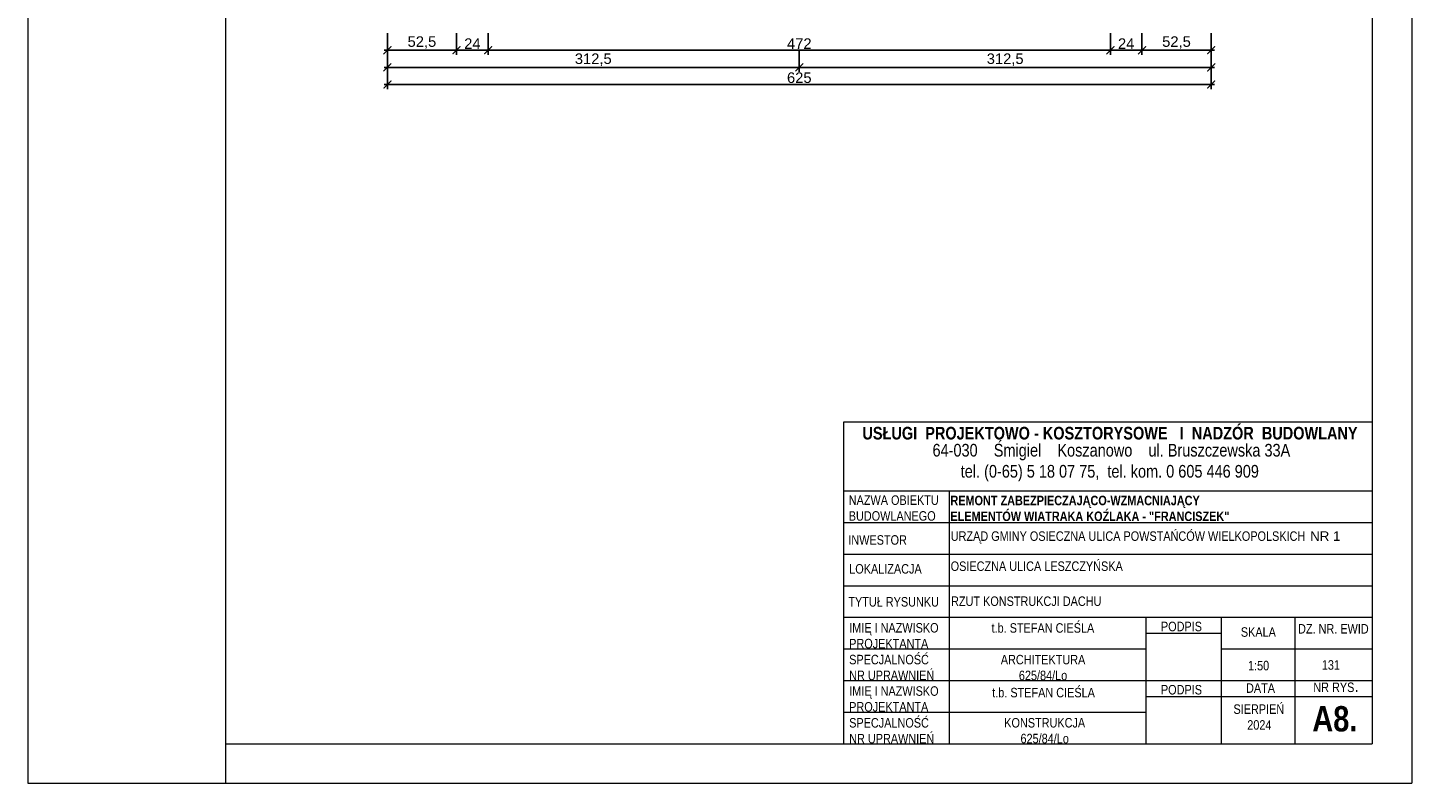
# Model space of a CAD drawing. Header units: millimetres. Extents: x -80660 to 263001, y 590205 to 619905.
# Tile 24 of 64: x 2356 to 12861, y 605055 to 610790. Entities that reach past the tile are written whole.
import ezdxf

# ---------------------------------------------------------------- set-up
doc = ezdxf.new("R2010")
doc.units = ezdxf.units.MM
doc.layers.add('l.c.9', color=3, linetype='Continuous', lineweight=9)
doc.styles.add('styl1', font='arial.ttf')
doc.dimstyles.new('stefan', dxfattribs={"dimtxt": 80, "dimasz": 60, "dimexe": 35, "dimexo": 0, "dimgap": 10, "dimtad": 1, "dimdec": 1, "dimlfac": 0.1, "dimtxsty": 'styl1', "dimblk": 'ARCHTICK', "dimcen": 2.5, "dimdle": 25, "dimadec": 0, "dimazin": 0, "dimtfac": 1, "dimtdec": 1, "dimtmove": 0, "dimatfit": 3, "dimfxl": 1, "dimarcsym": 0})

# ---------------------------------------------------------------- blocks, each defined once
blk = doc.blocks.new('_ArchTick')
at = {"color": 0, "const_width": 0.15}
blk.add_lwpolyline([(-0.5, -0.5), (0.5, 0.5)], dxfattribs=at)
blk = doc.blocks.new('*D459')
at = {"layer": 'Defpoints', "color": 0}
for p in [(5085, 610619), (8210, 610619), (8210, 610489)]:
    blk.add_point(p, dxfattribs=at)
at = {"layer": 'l.c.9', "color": 0, "lineweight": -2}
for p, q in [((5085, 610619), (5085, 610454)), ((8210, 610619), (8210, 610454)), ((5060, 610489), (8235, 610489))]:
    blk.add_line(p, q, dxfattribs=at)
at = {"layer": 'l.c.9', "color": 0, "lineweight": -2, "xscale": 60, "yscale": 60, "zscale": 60, "rotation": 180}
blk.add_blockref('_ArchTick', (5085, 610489), dxfattribs=at)
at = {"layer": 'l.c.9', "color": 0, "lineweight": -2, "xscale": 60, "yscale": 60, "zscale": 60}
blk.add_blockref('_ArchTick', (8210, 610489), dxfattribs=at)
at = {"layer": 'l.c.9', "color": 0, "insert": (6647, 610547), "char_height": 80, "attachment_point": 5, "style": 'styl1'}
blk.add_mtext('312,5', dxfattribs=at)
blk = doc.blocks.new('*D455')
at = {"layer": 'Defpoints', "color": 0}
for p in [(5850, 610749), (10570, 610749), (10570, 610619)]:
    blk.add_point(p, dxfattribs=at)
at = {"layer": 'l.c.9', "color": 0, "lineweight": -2}
for p, q in [((5850, 610749), (5850, 610584)), ((10570, 610749), (10570, 610584)), ((5825, 610619), (10595, 610619))]:
    blk.add_line(p, q, dxfattribs=at)
at = {"layer": 'l.c.9', "color": 0, "lineweight": -2, "xscale": 60, "yscale": 60, "zscale": 60, "rotation": 180}
blk.add_blockref('_ArchTick', (5850, 610619), dxfattribs=at)
at = {"layer": 'l.c.9', "color": 0, "lineweight": -2, "xscale": 60, "yscale": 60, "zscale": 60}
blk.add_blockref('_ArchTick', (10570, 610619), dxfattribs=at)
at = {"layer": 'l.c.9', "color": 0, "insert": (8210, 610669), "char_height": 80, "attachment_point": 5, "style": 'styl1'}
blk.add_mtext('472', dxfattribs=at)
blk = doc.blocks.new('*D453')
at = {"layer": 'Defpoints', "color": 0}
for p in [(5085, 610489), (11335, 610489), (11335, 610359)]:
    blk.add_point(p, dxfattribs=at)
at = {"layer": 'l.c.9', "color": 0, "lineweight": -2}
for p, q in [((5085, 610489), (5085, 610324)), ((11335, 610489), (11335, 610324)), ((5060, 610359), (11360, 610359))]:
    blk.add_line(p, q, dxfattribs=at)
at = {"layer": 'l.c.9', "color": 0, "lineweight": -2, "xscale": 60, "yscale": 60, "zscale": 60, "rotation": 180}
blk.add_blockref('_ArchTick', (5085, 610359), dxfattribs=at)
at = {"layer": 'l.c.9', "color": 0, "lineweight": -2, "xscale": 60, "yscale": 60, "zscale": 60}
blk.add_blockref('_ArchTick', (11335, 610359), dxfattribs=at)
at = {"layer": 'l.c.9', "color": 0, "insert": (8210, 610410), "char_height": 80, "attachment_point": 5, "style": 'styl1'}
blk.add_mtext('625', dxfattribs=at)
blk = doc.blocks.new('*D471')
at = {"layer": 'Defpoints', "color": 0}
for p in [(5085, 610749), (5610, 610749), (5610, 610619)]:
    blk.add_point(p, dxfattribs=at)
at = {"layer": 'l.c.9', "color": 0, "lineweight": -2}
for p, q in [((5085, 610749), (5085, 610584)), ((5610, 610749), (5610, 610584)), ((5060, 610619), (5635, 610619))]:
    blk.add_line(p, q, dxfattribs=at)
at = {"layer": 'l.c.9', "color": 0, "lineweight": -2, "xscale": 60, "yscale": 60, "zscale": 60, "rotation": 180}
blk.add_blockref('_ArchTick', (5085, 610619), dxfattribs=at)
at = {"layer": 'l.c.9', "color": 0, "lineweight": -2, "xscale": 60, "yscale": 60, "zscale": 60}
blk.add_blockref('_ArchTick', (5610, 610619), dxfattribs=at)
at = {"layer": 'l.c.9', "color": 0, "insert": (5347, 610677), "char_height": 80, "attachment_point": 5, "style": 'styl1'}
blk.add_mtext('52,5', dxfattribs=at)
blk = doc.blocks.new('*D461')
at = {"layer": 'Defpoints', "color": 0}
for p in [(5610, 610749), (5850, 610749), (5850, 610619)]:
    blk.add_point(p, dxfattribs=at)
at = {"layer": 'l.c.9', "color": 0, "lineweight": -2}
for p, q in [((5610, 610749), (5610, 610584)), ((5850, 610749), (5850, 610584)), ((5585, 610619), (5875, 610619))]:
    blk.add_line(p, q, dxfattribs=at)
at = {"layer": 'l.c.9', "color": 0, "lineweight": -2, "xscale": 60, "yscale": 60, "zscale": 60, "rotation": 180}
blk.add_blockref('_ArchTick', (5610, 610619), dxfattribs=at)
at = {"layer": 'l.c.9', "color": 0, "lineweight": -2, "xscale": 60, "yscale": 60, "zscale": 60}
blk.add_blockref('_ArchTick', (5850, 610619), dxfattribs=at)
at = {"layer": 'l.c.9', "color": 0, "insert": (5730, 610669), "char_height": 80, "attachment_point": 5, "style": 'styl1'}
blk.add_mtext('24', dxfattribs=at)
blk = doc.blocks.new('*D454')
at = {"layer": 'Defpoints', "color": 0}
for p in [(8210, 610619), (11335, 610619), (11335, 610489)]:
    blk.add_point(p, dxfattribs=at)
at = {"layer": 'l.c.9', "color": 0, "lineweight": -2}
for p, q in [((8210, 610619), (8210, 610454)), ((11335, 610619), (11335, 610454)), ((8185, 610489), (11360, 610489))]:
    blk.add_line(p, q, dxfattribs=at)
at = {"layer": 'l.c.9', "color": 0, "lineweight": -2, "xscale": 60, "yscale": 60, "zscale": 60, "rotation": 180}
blk.add_blockref('_ArchTick', (8210, 610489), dxfattribs=at)
at = {"layer": 'l.c.9', "color": 0, "lineweight": -2, "xscale": 60, "yscale": 60, "zscale": 60}
blk.add_blockref('_ArchTick', (11335, 610489), dxfattribs=at)
at = {"layer": 'l.c.9', "color": 0, "insert": (9772, 610547), "char_height": 80, "attachment_point": 5, "style": 'styl1'}
blk.add_mtext('312,5', dxfattribs=at)
blk = doc.blocks.new('*D472')
at = {"layer": 'Defpoints', "color": 0}
for p in [(10810, 610749), (11335, 610749), (11335, 610619)]:
    blk.add_point(p, dxfattribs=at)
at = {"layer": 'l.c.9', "color": 0, "lineweight": -2}
for p, q in [((10810, 610749), (10810, 610584)), ((11335, 610749), (11335, 610584)), ((10785, 610619), (11360, 610619))]:
    blk.add_line(p, q, dxfattribs=at)
at = {"layer": 'l.c.9', "color": 0, "lineweight": -2, "xscale": 60, "yscale": 60, "zscale": 60, "rotation": 180}
blk.add_blockref('_ArchTick', (10810, 610619), dxfattribs=at)
at = {"layer": 'l.c.9', "color": 0, "lineweight": -2, "xscale": 60, "yscale": 60, "zscale": 60}
blk.add_blockref('_ArchTick', (11335, 610619), dxfattribs=at)
at = {"layer": 'l.c.9', "color": 0, "insert": (11072, 610677), "char_height": 80, "attachment_point": 5, "style": 'styl1'}
blk.add_mtext('52,5', dxfattribs=at)
blk = doc.blocks.new('*D463')
at = {"layer": 'Defpoints', "color": 0}
for p in [(10570, 610749), (10810, 610749), (10810, 610619)]:
    blk.add_point(p, dxfattribs=at)
at = {"layer": 'l.c.9', "color": 0, "lineweight": -2}
for p, q in [((10570, 610749), (10570, 610584)), ((10810, 610749), (10810, 610584)), ((10545, 610619), (10835, 610619))]:
    blk.add_line(p, q, dxfattribs=at)
at = {"layer": 'l.c.9', "color": 0, "lineweight": -2, "xscale": 60, "yscale": 60, "zscale": 60, "rotation": 180}
blk.add_blockref('_ArchTick', (10570, 610619), dxfattribs=at)
at = {"layer": 'l.c.9', "color": 0, "lineweight": -2, "xscale": 60, "yscale": 60, "zscale": 60}
blk.add_blockref('_ArchTick', (10810, 610619), dxfattribs=at)
at = {"layer": 'l.c.9', "color": 0, "insert": (10690, 610669), "char_height": 80, "attachment_point": 5, "style": 'styl1'}
blk.add_mtext('24', dxfattribs=at)

msp = doc.modelspace()

# ---------------------------------------------------------------- linework, layer by layer
at = {"layer": 'l.c.9', "color": 0}
for p, q in [((2356.14, 619904.52), (2356.14, 605054.52)), ((3856.14, 619904.52), (3856.14, 605054.52)), ((12856.14, 619904.52), (12856.14, 605054.52)), ((12556.14, 619504.52), (12556.14, 605354.52)), ((12556.14, 607794.65), (8545.1, 607794.65)), ((8545.1, 607794.65), (8545.1, 605354.52)), ((12556.14, 607794.65), (12556.14, 605354.52)), ((12556.14, 607794.65), (12556.14, 605354.52)), ((12556.14, 607794.65), (12556.14, 605354.52)), ((8545.1, 607274.52), (12556.14, 607274.52)), ((9347.53, 607274.52), (9347.53, 605354.52)), ((8545.1, 607034.52), (12556.14, 607034.52)), ((8545.1, 606794.52), (12556.14, 606794.52)), ((8545.1, 606554.52), (12556.14, 606554.52)), ((8545.1, 606314.52), (12556.14, 606314.52)), ((10839.8, 606314.52), (10839.8, 605354.52)), ((11411.46, 606314.52), (11411.46, 605354.52)), ((11968.76, 606314.52), (11968.76, 605354.52)), ((10839.8, 606194.52), (11411.46, 606194.52)), ((8545.1, 606074.52), (10839.8, 606074.52)), ((11411.46, 606074.52), (12556.14, 606074.52)), ((8545.1, 605834.52), (12556.14, 605834.52)), ((10839.8, 605714.52), (12556.14, 605714.52)), ((8545.1, 605594.52), (10839.8, 605594.52)), ((3856.14, 605354.52), (12556.14, 605354.52)), ((8545.1, 605354.52), (12556.14, 605354.52)), ((2356.14, 605054.52), (12856.14, 605054.52)), ((2356.14, 605054.52), (12856.14, 605054.52))]:
    msp.add_line(p, q, dxfattribs=at)

# ---------------------------------------------------------------- texts
for s, insert, char_height, attachment_point in [('{\\fArial Narrow|b1|i0|c238|p34;USŁUGI  PROJEKTOWO - KOSZTORYSOWE   I  NADZÓR  BUDOWLANY\\fArial Narrow|b0|i0|c238|p34;  \\P                              }', (8688.91, 607760.28), 96, 1), ('{\\fArial|b1|i0|c238|p34;\\P\\pxse0.8125;\\fArial Narrow|b1|i0|c238|p34;\\H0.9x;REMONT ZABEZPIECZAJĄCO-WZMACNIAJĄCY\\PELEMENTÓW WIATRAKA KOŹLAKA - "FRANCISZEK"}', (9356.5, 607370.74), 80, 1), ('{\\fArial Narrow|b0|i0|c238|p34;RZUT KONSTRUKCJI DACHU}', (9361.64, 606472.87), 72, 1), ('{\\fArial Narrow|b0|i0|c238|p34;t.b. STEFAN CIEŚLA}', (9668.77, 606269.72), 72, 1), ('\\P\\pxse0.83333;{\\fArial Narrow|b0|i0|c238|p34;ARCHITEKTURA\\P625/84/Lo}', (10059.48, 605992.95), 72, 5), ('{\\fArial Narrow|b0|i0|c238|p34;t.b. STEFAN CIEŚLA}', (9673.65, 605779.06), 72, 1), ('\\P\\pxse0.83333;{\\fArial Narrow|b0|i0|c238|p34;KONSTRUKCJA\\P625/84/Lo}', (10071.91, 605513.7), 72, 5)]:
    msp.add_mtext(s, dxfattribs=dict(at, insert=insert, char_height=char_height, attachment_point=attachment_point))
at = {"layer": 'l.c.9', "color": 0, "attachment_point": 1}
for s, insert, char_height, width in [('{\\fArial Narrow|b0|i0|c238|p34;64-030    Śmigiel    Koszanowo    ul. Bruszczewska 33A\\P       tel. (0-65) 5 18 07 75,  tel. kom. 0 605 446 909}', (9220.8, 607630.88), 96, 4580.4641), ('\\pxse0.83333;{\\fArial Narrow|b0|i0|c238|p34;NAZWA OBIEKTU\\PBUDOWLANEGO}', (8585.21, 607239.98), 72, 1008.2239), ('{\\fArial Narrow|b0|i0|c238|p34;\\H0.75x;URZĄD GMINY OSIECZNA ULICA POWSTAŃCÓW WIELKOPOLSKICH\\fArial|b1|i0|c238|p34;\\H1.3334x; \\fArial|b0|i0|c238|p34;\\H0.749963x;NR 1\\fArial|b1|i0|c238|p34;\\H1.3334x;  }', (9359.18, 606966.93), 96, 5186.1333), ('\\pxse0.83333;{\\fArial Narrow|b0|i0|c238|p34;INWESTOR}', (8582.14, 606937.61), 72, 1008.2239), ('{\\fArial Narrow|b0|i0|c238|p34;\\H0.75x;OSIECZNA ULICA LESZCZYŃSKA\\fArial|b1|i0|c238|p34;\\H1.3333x;       }', (9358.51, 606738.65), 96, 5186.1333), ('{\\fArial Narrow|b0|i0|c238|p34;LOKALIZACJA}', (8588.94, 606718.54), 72, 1008.2239), ('{\\fArial Narrow|b0|i0|c238|p34;TYTUŁ RYSUNKU}', (8582.35, 606467.98), 72, 1008.2239), ('\\pxse0.83333;{\\fArial Narrow|b0|i0|c238|p34;IMIĘ I NAZWISKO\\P\\pse0.83333;PROJEKTANTA}', (8588.65, 606271.08), 72, 1008.2239), ('{\\fArial Narrow|b0|i0|c238|p34;PODPIS}', (10953.63, 606280.97), 72, 586.9248), ('{\\fArial Narrow|b0|i0|c238|p34;SKALA}', (11560.11, 606238.82), 72, 1008.2239), ('{\\fArial|b1|i0|c238|p34;              \\fArial Narrow|b1|i0|c238|p34;   \\fArial Narrow|b0|i0|c238|p34; \\H0.75x; DZ. NR. EWID }', (11327.25, 606263.39), 96, 5186.1333), ('\\pxse0.83333;{\\fArial Narrow|b0|i0|c238|p34;SPECJALNOŚĆ\\PNR UPRAWNIEŃ}', (8588.41, 606029.8), 72, 1008.2239), ('{\\fArial Narrow|b0|i0|c238|p34;1:50}', (11614.44, 605984.13), 72, 389.7936), ('{\\fArial Narrow|b0|i0|c238|p34;131}', (12174.53, 605988.85), 72, 5186.1333), ('{\\fArial Narrow|b0|i0|c238|p34;DATA}', (11599.33, 605813.26), 72, 1008.2239), ('{\\fArial Narrow|b0|i0|c238|p34;\\H0.75x;NR RYS}.', (12109.67, 605843.3), 96, 638.9588), ('\\pxse0.83333;{\\fArial Narrow|b0|i0|c238|p34;IMIĘ I NAZWISKO\\P\\pse0.83333;PROJEKTANTA}', (8588.65, 605791.08), 72, 1008.2239), ('{\\fArial Narrow|b0|i0|c238|p34;PODPIS}', (10953.63, 605800.97), 72, 586.9248), ('{\\fArial|b1|i0|c238|p34;  \\fArial Narrow|b0|i0|c238|p34;SIERPIEŃ\\P       2024}', (11448.13, 605653.58), 72, 1134.6824), ('{\\fArial Narrow|b1|i0|c238|p34;A8.}', (12102.2, 605640.45), 192, 3332.2667), ('\\pxse0.83333;{\\fArial Narrow|b0|i0|c238|p34;SPECJALNOŚĆ\\PNR UPRAWNIEŃ}', (8588.41, 605549.8), 72, 1008.2239)]:
    msp.add_mtext(s, dxfattribs=dict(at, insert=insert, char_height=char_height, width=width))

# ---------------------------------------------------------------- dimensions: what is measured, and where the dimension line sits
at = {"layer": 'l.c.9', "color": 0}
for base, p1, p2, picture, middle in [((5609.81, 610619.02), (5084.81, 610749.02), (5609.81, 610749.02), '*D471', (5347.31, 610677.1)), ((5849.81, 610619.02), (5609.81, 610749.02), (5849.81, 610749.02), '*D461', (5729.81, 610669.18)), ((11334.81, 610619.02), (10809.81, 610749.02), (11334.81, 610749.02), '*D472', (11072.31, 610677.1)), ((8209.81, 610489.02), (5084.81, 610619.02), (8209.81, 610619.02), '*D459', (6647.31, 610547.1)), ((11334.81, 610359.02), (5084.81, 610489.02), (11334.81, 610489.02), '*D453', (8209.81, 610409.87))]:
    dim = msp.add_linear_dim(base=base, p1=p1, p2=p2, dimstyle='stefan', dxfattribs=at)
    dim.commit()
    dim.dimension.update_dxf_attribs({"geometry": picture, "text_midpoint": middle})
for base, p1, p2, picture, middle in [((10569.81, 610619.02), (5849.81, 610749.02), (10569.81, 610749.02), '*D455', (8209.81, 610669.18)), ((10809.81, 610619.02), (10569.81, 610749.02), (10809.81, 610749.02), '*D463', (10689.81, 610669.18)), ((11334.81, 610489.02), (8209.81, 610619.02), (11334.81, 610619.02), '*D454', (9772.31, 610547.1))]:
    dim = msp.add_linear_dim(base=base, p1=p1, p2=p2, dimstyle='stefan', override={"dimtmove": 1}, dxfattribs=at)
    dim.commit()
    dim.dimension.update_dxf_attribs({"geometry": picture, "text_midpoint": middle})

doc.saveas('drawing.dxf')
